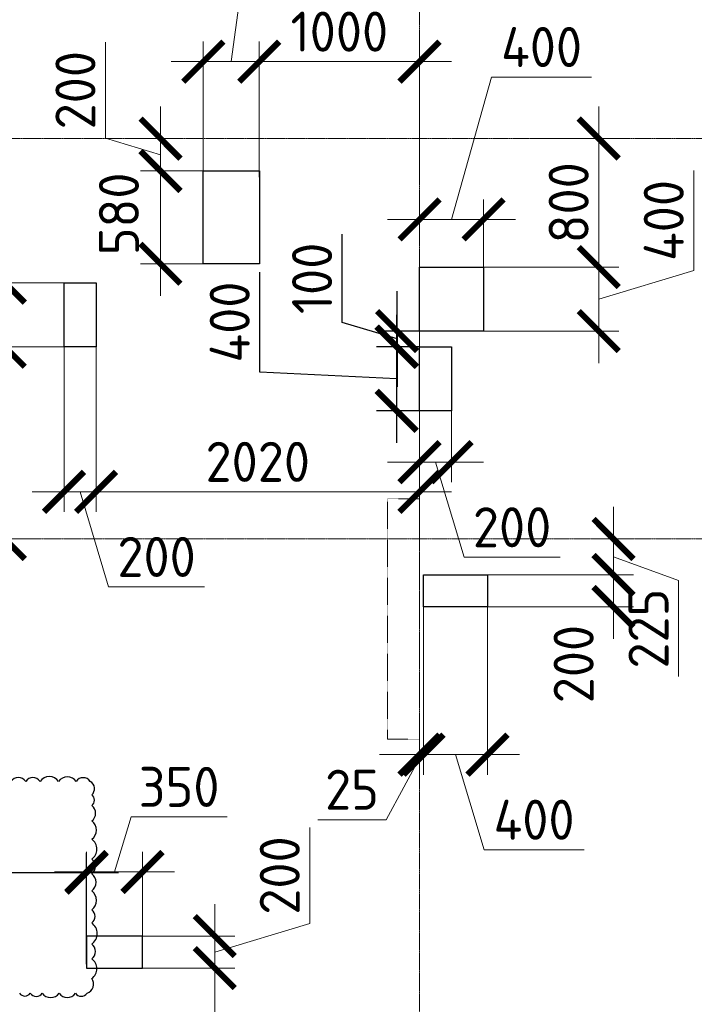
# Model space of a CAD drawing. Header units: millimetres. Extents: x -386473 to 311666, y -59273 to 291770.
# Tile 27 of 132: x -154860 to -150646, y 15548 to 21697. Entities that reach past the tile are written whole.
import ezdxf

# ---------------------------------------------------------------- set-up
doc = ezdxf.new("R2010")
doc.units = ezdxf.units.MM
for name, pattern in [('______5', [1100, 800, -100, 100, -100]), ('DASHED', [7, 5, -2, 0]), ('осевая', [50.8, 31.75, -6.35, 6.35, -6.35])]:
    doc.linetypes.add(name, pattern=pattern)
for name, color, linetype, lineweight in [('ВК_отверстия в полу размеры', 7, 'Continuous', 5), ('Оси', 40, '______5', 18), ('Перекрытие ж_бетон', 1, 'Continuous', 30), ('РАЗМЕРЫ', 1, 'Continuous', 9), ('Э_отверстия', 2, 'Continuous', 100)]:
    doc.layers.add(name, color=color, linetype=linetype, lineweight=lineweight)
doc.layers.add('Колонна_ бетон', color=7, linetype='Continuous', lineweight=50, true_color=0xb4b496)
doc.styles.add('GOST-2.304_Type-B', font='GOST_Common.ttf')
doc.dimstyles.new('СПДС', dxfattribs={"dimscale": 100, "dimtxt": 2.5, "dimasz": 2.5, "dimexe": 1.25, "dimexo": 0, "dimtad": 1, "dimdec": 0, "dimtxsty": 'GOST-2.304_Type-B', "dimblk": 'ARCHTICK', "dimcen": 2.5, "dimdle": 2, "dimadec": 0, "dimazin": 2, "dimtfac": 0.75, "dimtdec": 0, "dimtmove": 1, "dimatfit": 3, "dimfxl": 1, "dimtolj": 1, "dimarcsym": 1})

# ---------------------------------------------------------------- blocks, each defined once
blk = doc.blocks.new('оси2')
at = {"layer": 'Оси', "color": 16, "linetype": 'осевая', "lineweight": 0, "ltscale": 0.25, "transparency": 33554687}
for p, q in [((1024245.5, 5465.4), (1024245.5, -20739.3)), ((979200, -7292.9), (1032582.1, -7292.9)), ((979200, -9792.9), (1032582.1, -9792.9))]:
    blk.add_line(p, q, dxfattribs=at)
blk = doc.blocks.new('стены подвала')
at = {"layer": 'Колонна_ бетон', "color": 252, "linetype": 'DASHED', "lineweight": 0, "ltscale": 0.3, "true_color": 0x939598, "transparency": 33554687}
for p, q in [((-157297.4, -21525.4, 160), (-157497.4, -21525.4, 160)), ((-157497.4, -21525.4, 160), (-157497.4, -21525.4, 160)), ((-157497.4, -23025.4, 160), (-157497.4, -21525.4, 160)), ((-157297.4, -21525.4, 160), (-157297.4, -21525.4, 160)), ((-157297.4, -21525.4, 160), (-157297.4, -23025.4, 160)), ((-157497.4, -23025.4, 160), (-157297.4, -23025.4, 160)), ((-157497.4, -23025.4, 160), (-157497.4, -23025.4, 160)), ((-157297.4, -23025.4, 160), (-157297.4, -23025.4, 160))]:
    blk.add_line(p, q, dxfattribs=at)
blk = doc.blocks.new('_ArchTick')
at = {"color": 0, "linetype": 'ByBlock', "const_width": 0.15}
blk.add_lwpolyline([(-0.5, -0.5), (0.5, 0.5)], dxfattribs=at)
blk = doc.blocks.new('*D983')
at = {"layer": 'DEFPOINTS', "color": 0, "transparency": 16777216}
for p in [(-149946.1, 53492.6), (-150346.2, 53369.7), (-149946.1, 53078.9)]:
    blk.add_point(p, dxfattribs=at)
at = {"layer": 'РАЗМЕРЫ', "color": 0, "lineweight": -2, "transparency": 16777216}
for p, q in [((-150146.2, 53492.6), (-149896.3, 54382)), ((-149896.3, 54382), (-149271.3, 54382)), ((-150346.2, 53369.7), (-150346.2, 53617.6)), ((-149946.1, 53078.9), (-149946.1, 53617.6)), ((-150546.2, 53492.6), (-149746.1, 53492.6))]:
    blk.add_line(p, q, dxfattribs=at)
at = {"layer": 'РАЗМЕРЫ', "color": 0, "lineweight": -2, "transparency": 16777216, "xscale": 250, "yscale": 250, "zscale": 250, "rotation": 180}
blk.add_blockref('_ArchTick', (-150346.2, 53492.6), dxfattribs=at)
at = {"layer": 'РАЗМЕРЫ', "color": 0, "lineweight": -2, "transparency": 16777216, "xscale": 250, "yscale": 250, "zscale": 250}
blk.add_blockref('_ArchTick', (-149946.1, 53492.6), dxfattribs=at)
at = {"layer": 'РАЗМЕРЫ', "color": 0, "lineweight": 0, "transparency": 16777216, "insert": (-149583.8, 54569.5), "char_height": 250, "attachment_point": 5, "style": 'GOST-2.304_Type-B'}
blk.add_mtext('\\A1;400', dxfattribs=at)
blk = doc.blocks.new('*D1023')
at = {"layer": 'DEFPOINTS', "color": 0, "transparency": 16777216}
for p in [(-151696.6, 54478.1), (-151696.6, 53797.7), (-151347.1, 53757.5)]:
    blk.add_point(p, dxfattribs=at)
at = {"layer": 'РАЗМЕРЫ', "color": 0, "lineweight": -2, "transparency": 16777216}
for p, q in [((-151521.8, 54478.1), (-151408.1, 55315)), ((-151408.1, 55315), (-150808.1, 55315)), ((-151696.6, 53797.7), (-151696.6, 54603.1)), ((-151347.1, 53757.5), (-151347.1, 54603.1)), ((-151147.1, 54478.1), (-151896.6, 54478.1))]:
    blk.add_line(p, q, dxfattribs=at)
at = {"layer": 'РАЗМЕРЫ', "color": 0, "lineweight": -2, "transparency": 16777216, "xscale": 250, "yscale": 250, "zscale": 250, "rotation": 180}
blk.add_blockref('_ArchTick', (-151696.6, 54478.1), dxfattribs=at)
at = {"layer": 'РАЗМЕРЫ', "color": 0, "lineweight": -2, "transparency": 16777216, "xscale": 250, "yscale": 250, "zscale": 250}
blk.add_blockref('_ArchTick', (-151347.1, 54478.1), dxfattribs=at)
at = {"layer": 'РАЗМЕРЫ', "color": 0, "lineweight": 0, "transparency": 16777216, "insert": (-151108.1, 55502.5), "char_height": 250, "attachment_point": 5, "style": 'GOST-2.304_Type-B'}
blk.add_mtext('\\A1;350', dxfattribs=at)
blk = doc.blocks.new('*D1062')
at = {"layer": 'DEFPOINTS', "color": 0, "transparency": 16777216}
for p in [(-150346.4, 54478.1), (-151347.1, 53757.5), (-150346.4, 53797.5)]:
    blk.add_point(p, dxfattribs=at)
at = {"layer": 'РАЗМЕРЫ', "color": 0, "lineweight": -2, "transparency": 16777216}
for p, q in [((-151347.1, 53757.5), (-151347.1, 54603.1)), ((-150346.4, 53797.5), (-150346.4, 54603.1)), ((-151547.1, 54478.1), (-150146.4, 54478.1))]:
    blk.add_line(p, q, dxfattribs=at)
at = {"layer": 'РАЗМЕРЫ', "color": 0, "lineweight": -2, "transparency": 16777216, "xscale": 250, "yscale": 250, "zscale": 250, "rotation": 180}
blk.add_blockref('_ArchTick', (-151347.1, 54478.1), dxfattribs=at)
at = {"layer": 'РАЗМЕРЫ', "color": 0, "lineweight": -2, "transparency": 16777216, "xscale": 250, "yscale": 250, "zscale": 250}
blk.add_blockref('_ArchTick', (-150346.4, 54478.1), dxfattribs=at)
at = {"layer": 'РАЗМЕРЫ', "color": 0, "lineweight": 0, "transparency": 16777216, "insert": (-150846.7, 54665.6), "char_height": 250, "attachment_point": 5, "style": 'GOST-2.304_Type-B'}
blk.add_mtext('\\A1;1000', dxfattribs=at)
blk = doc.blocks.new('*D943')
at = {"layer": 'DEFPOINTS', "color": 0, "transparency": 16777216}
for p in [(-149658, 53997.7), (-149946.1, 53195.7), (-149227, 53195.7)]:
    blk.add_point(p, dxfattribs=at)
at = {"layer": 'РАЗМЕРЫ', "color": 0, "lineweight": -2, "transparency": 16777216}
for p, q in [((-149227, 54197.7), (-149227, 52995.7)), ((-149658, 53997.7), (-149102, 53997.7)), ((-149946.1, 53195.7), (-149102, 53195.7))]:
    blk.add_line(p, q, dxfattribs=at)
at = {"layer": 'РАЗМЕРЫ', "color": 0, "lineweight": -2, "transparency": 16777216, "xscale": 250, "yscale": 250, "zscale": 250}
for p, rotation in [((-149227, 53997.7), 90), ((-149227, 53195.7), 270)]:
    blk.add_blockref('_ArchTick', p, dxfattribs=dict(at, rotation=rotation))
at = {"layer": 'РАЗМЕРЫ', "color": 0, "lineweight": 0, "transparency": 16777216, "insert": (-149414.5, 53596.7), "char_height": 250, "attachment_point": 5, "rotation": 90, "style": 'GOST-2.304_Type-B'}
blk.add_mtext('\\A1;800', dxfattribs=at)
blk = doc.blocks.new('*D944')
at = {"layer": 'DEFPOINTS', "color": 0, "transparency": 16777216}
for p in [(-149946.1, 53195.7), (-149946.1, 52795.7), (-149227, 52795.7)]:
    blk.add_point(p, dxfattribs=at)
at = {"layer": 'РАЗМЕРЫ', "color": 0, "lineweight": -2, "transparency": 16777216}
for p, q in [((-148633.3, 53173.8), (-148633.3, 53798.8)), ((-149227, 53395.7), (-149227, 52595.7)), ((-149946.1, 53195.7), (-149102, 53195.7)), ((-149227, 52995.7), (-148633.3, 53173.8)), ((-149946.1, 52795.7), (-149102, 52795.7))]:
    blk.add_line(p, q, dxfattribs=at)
at = {"layer": 'РАЗМЕРЫ', "color": 0, "lineweight": -2, "transparency": 16777216, "xscale": 250, "yscale": 250, "zscale": 250}
for p, rotation in [((-149227, 53195.7), 90), ((-149227, 52795.7), 270)]:
    blk.add_blockref('_ArchTick', p, dxfattribs=dict(at, rotation=rotation))
at = {"layer": 'РАЗМЕРЫ', "color": 0, "lineweight": 0, "transparency": 16777216, "insert": (-148820.8, 53486.3), "char_height": 250, "attachment_point": 5, "rotation": 90, "style": 'GOST-2.304_Type-B'}
blk.add_mtext('\\A1;400', dxfattribs=at)
blk = doc.blocks.new('*D945')
at = {"layer": 'DEFPOINTS', "color": 0, "transparency": 16777216}
for p in [(-150146.1, 52316.8), (-150346.2, 52116.7), (-150146.1, 51976.8)]:
    blk.add_point(p, dxfattribs=at)
at = {"layer": 'РАЗМЕРЫ', "color": 0, "lineweight": -2, "transparency": 16777216}
for p, q in [((-150146.1, 52316.8), (-150146.1, 51851.8)), ((-150346.2, 52116.7), (-150346.2, 51851.8)), ((-150546.2, 51976.8), (-149946.1, 51976.8)), ((-150246.2, 51976.8), (-150068, 51383)), ((-150068, 51383), (-149468, 51383))]:
    blk.add_line(p, q, dxfattribs=at)
at = {"layer": 'РАЗМЕРЫ', "color": 0, "lineweight": -2, "transparency": 16777216, "xscale": 250, "yscale": 250, "zscale": 250, "rotation": 180}
blk.add_blockref('_ArchTick', (-150346.2, 51976.8), dxfattribs=at)
at = {"layer": 'РАЗМЕРЫ', "color": 0, "lineweight": -2, "transparency": 16777216, "xscale": 250, "yscale": 250, "zscale": 250}
blk.add_blockref('_ArchTick', (-150146.1, 51976.8), dxfattribs=at)
at = {"layer": 'РАЗМЕРЫ', "color": 0, "lineweight": 0, "transparency": 16777216, "insert": (-149768, 51570.5), "char_height": 250, "attachment_point": 5, "style": 'GOST-2.304_Type-B'}
blk.add_mtext('\\A1;200', dxfattribs=at)
blk = doc.blocks.new('*D863')
at = {"layer": 'DEFPOINTS', "color": 0, "transparency": 16777216}
for p in [(-152566.6, 52897.7), (-152366.6, 52835.6), (-152566.6, 51791.5)]:
    blk.add_point(p, dxfattribs=at)
at = {"layer": 'РАЗМЕРЫ', "color": 0, "lineweight": -2, "transparency": 16777216}
for p, q in [((-152566.6, 52897.7), (-152566.6, 51666.5)), ((-152366.6, 52835.6), (-152366.6, 51666.5)), ((-152166.6, 51791.5), (-152766.6, 51791.5)), ((-152466.6, 51791.5), (-152288.5, 51197.7)), ((-152288.5, 51197.7), (-151688.5, 51197.7))]:
    blk.add_line(p, q, dxfattribs=at)
at = {"layer": 'РАЗМЕРЫ', "color": 0, "lineweight": -2, "transparency": 16777216, "xscale": 250, "yscale": 250, "zscale": 250, "rotation": 180}
blk.add_blockref('_ArchTick', (-152566.6, 51791.5), dxfattribs=at)
at = {"layer": 'РАЗМЕРЫ', "color": 0, "lineweight": -2, "transparency": 16777216, "xscale": 250, "yscale": 250, "zscale": 250}
blk.add_blockref('_ArchTick', (-152366.6, 51791.5), dxfattribs=at)
at = {"layer": 'РАЗМЕРЫ', "color": 0, "lineweight": 0, "transparency": 16777216, "insert": (-151988.5, 51385.2), "char_height": 250, "attachment_point": 5, "style": 'GOST-2.304_Type-B'}
blk.add_mtext('\\A1;200', dxfattribs=at)
blk = doc.blocks.new('*D946')
at = {"layer": 'DEFPOINTS', "color": 0, "transparency": 16777216}
for p in [(-152366.6, 52336.2), (-150346.4, 52336.2), (-150346.4, 51791.5)]:
    blk.add_point(p, dxfattribs=at)
at = {"layer": 'РАЗМЕРЫ', "color": 0, "lineweight": -2, "transparency": 16777216}
for p, q in [((-152366.6, 52336.2), (-152366.6, 51666.5)), ((-150346.4, 52336.2), (-150346.4, 51666.5)), ((-152566.6, 51791.5), (-150146.4, 51791.5))]:
    blk.add_line(p, q, dxfattribs=at)
at = {"layer": 'РАЗМЕРЫ', "color": 0, "lineweight": -2, "transparency": 16777216, "xscale": 250, "yscale": 250, "zscale": 250, "rotation": 180}
blk.add_blockref('_ArchTick', (-152366.6, 51791.5), dxfattribs=at)
at = {"layer": 'РАЗМЕРЫ', "color": 0, "lineweight": -2, "transparency": 16777216, "xscale": 250, "yscale": 250, "zscale": 250}
blk.add_blockref('_ArchTick', (-150346.4, 51791.5), dxfattribs=at)
at = {"layer": 'РАЗМЕРЫ', "color": 0, "lineweight": 0, "transparency": 16777216, "insert": (-151356.5, 51979), "char_height": 250, "attachment_point": 5, "style": 'GOST-2.304_Type-B'}
blk.add_mtext('\\A1;2020', dxfattribs=at)
blk = doc.blocks.new('*D903')
at = {"layer": 'DEFPOINTS', "color": 0, "transparency": 16777216}
for p in [(-152426, 49417.7), (-152076, 49017.7), (-152426, 48917.7)]:
    blk.add_point(p, dxfattribs=at)
at = {"layer": 'РАЗМЕРЫ', "color": 0, "lineweight": -2, "transparency": 16777216}
for p, q in [((-152251, 49417.7), (-152147.9, 49761.5)), ((-152147.9, 49761.5), (-151547.9, 49761.5)), ((-152426, 48917.7), (-152426, 49542.7)), ((-152076, 49017.7), (-152076, 49542.7)), ((-151876, 49417.7), (-152626, 49417.7))]:
    blk.add_line(p, q, dxfattribs=at)
at = {"layer": 'РАЗМЕРЫ', "color": 0, "lineweight": -2, "transparency": 16777216, "xscale": 250, "yscale": 250, "zscale": 250, "rotation": 180}
blk.add_blockref('_ArchTick', (-152426, 49417.7), dxfattribs=at)
at = {"layer": 'РАЗМЕРЫ', "color": 0, "lineweight": -2, "transparency": 16777216, "xscale": 250, "yscale": 250, "zscale": 250}
blk.add_blockref('_ArchTick', (-152076, 49417.7), dxfattribs=at)
at = {"layer": 'РАЗМЕРЫ', "color": 0, "lineweight": 0, "transparency": 16777216, "insert": (-151847.9, 49949), "char_height": 250, "attachment_point": 5, "style": 'GOST-2.304_Type-B'}
blk.add_mtext('\\A1;350', dxfattribs=at)
blk = doc.blocks.new('*D904')
at = {"layer": 'DEFPOINTS', "color": 0, "transparency": 16777216}
for p in [(-152149.9, 49017.7), (-152149.9, 48817.7), (-151625.5, 48817.7)]:
    blk.add_point(p, dxfattribs=at)
at = {"layer": 'РАЗМЕРЫ', "color": 0, "lineweight": -2, "transparency": 16777216}
for p, q in [((-151031.8, 49095.8), (-151031.8, 49695.8)), ((-151625.5, 49217.7), (-151625.5, 48617.7)), ((-151625.5, 48917.7), (-151031.8, 49095.8)), ((-152149.9, 49017.7), (-151500.5, 49017.7)), ((-152149.9, 48817.7), (-151500.5, 48817.7))]:
    blk.add_line(p, q, dxfattribs=at)
at = {"layer": 'РАЗМЕРЫ', "color": 0, "lineweight": -2, "transparency": 16777216, "xscale": 250, "yscale": 250, "zscale": 250}
for p, rotation in [((-151625.5, 49017.7), 90), ((-151625.5, 48817.7), 270)]:
    blk.add_blockref('_ArchTick', p, dxfattribs=dict(at, rotation=rotation))
at = {"layer": 'РАЗМЕРЫ', "color": 0, "lineweight": 0, "transparency": 16777216, "insert": (-151219.3, 49395.8), "char_height": 250, "attachment_point": 5, "rotation": 90, "style": 'GOST-2.304_Type-B'}
blk.add_mtext('\\A1;200', dxfattribs=at)
blk = doc.blocks.new('*D932')
at = {"layer": 'DEFPOINTS', "color": 0, "transparency": 16777216}
for p in [(-151916.9, 48817.7), (-151916.9, 46597.7), (-151625.5, 46597.7)]:
    blk.add_point(p, dxfattribs=at)
at = {"layer": 'РАЗМЕРЫ', "color": 0, "lineweight": -2, "transparency": 16777216}
for p, q in [((-151625.5, 49017.7), (-151625.5, 46397.7)), ((-151916.9, 48817.7), (-151500.5, 48817.7)), ((-151916.9, 46597.7), (-151500.5, 46597.7))]:
    blk.add_line(p, q, dxfattribs=at)
at = {"layer": 'РАЗМЕРЫ', "color": 0, "lineweight": -2, "transparency": 16777216, "xscale": 250, "yscale": 250, "zscale": 250}
for p, rotation in [((-151625.5, 48817.7), 90), ((-151625.5, 46597.7), 270)]:
    blk.add_blockref('_ArchTick', p, dxfattribs=dict(at, rotation=rotation))
at = {"layer": 'РАЗМЕРЫ', "color": 0, "lineweight": 0, "transparency": 16777216, "insert": (-151813, 47707.7), "char_height": 250, "attachment_point": 5, "rotation": 90, "style": 'GOST-2.304_Type-B'}
blk.add_mtext('\\A1;2220', dxfattribs=at)
blk = doc.blocks.new('*D913')
at = {"layer": 'DEFPOINTS', "color": 0, "transparency": 16777216}
for p in [(-152936.6, 52697.7), (-152466.6, 52697.7), (-152730.9, 51497.7)]:
    blk.add_point(p, dxfattribs=at)
at = {"layer": 'РАЗМЕРЫ', "color": 0, "lineweight": -2, "transparency": 16777216}
for p, q in [((-152936.6, 51297.7), (-152936.6, 52897.7)), ((-152466.6, 52697.7), (-153061.6, 52697.7)), ((-152730.9, 51497.7), (-153061.6, 51497.7))]:
    blk.add_line(p, q, dxfattribs=at)
at = {"layer": 'РАЗМЕРЫ', "color": 0, "lineweight": -2, "transparency": 16777216, "xscale": 250, "yscale": 250, "zscale": 250}
for p, rotation in [((-152936.6, 52697.7), 90), ((-152936.6, 51497.7), 270)]:
    blk.add_blockref('_ArchTick', p, dxfattribs=dict(at, rotation=rotation))
at = {"layer": 'РАЗМЕРЫ', "color": 0, "lineweight": 0, "transparency": 16777216, "insert": (-153124.1, 52097.7), "char_height": 250, "attachment_point": 5, "rotation": 90, "style": 'GOST-2.304_Type-B'}
blk.add_mtext('\\A1;1200', dxfattribs=at)
blk = doc.blocks.new('*D914')
at = {"layer": 'DEFPOINTS', "color": 0, "transparency": 16777216}
for p in [(-152936.6, 53097.7), (-152466.6, 53097.7), (-152466.6, 52697.7)]:
    blk.add_point(p, dxfattribs=at)
at = {"layer": 'РАЗМЕРЫ', "color": 0, "lineweight": -2, "transparency": 16777216}
for p, q in [((-152936.6, 52497.7), (-152936.6, 53297.7)), ((-152466.6, 53097.7), (-153061.6, 53097.7)), ((-152466.6, 52697.7), (-153061.6, 52697.7))]:
    blk.add_line(p, q, dxfattribs=at)
at = {"layer": 'РАЗМЕРЫ', "color": 0, "lineweight": -2, "transparency": 16777216, "xscale": 250, "yscale": 250, "zscale": 250}
for p, rotation in [((-152936.6, 53097.7), 90), ((-152936.6, 52697.7), 270)]:
    blk.add_blockref('_ArchTick', p, dxfattribs=dict(at, rotation=rotation))
at = {"layer": 'РАЗМЕРЫ', "color": 0, "lineweight": 0, "transparency": 16777216, "insert": (-153241.3, 52932.9), "char_height": 250, "attachment_point": 5, "rotation": 90, "style": 'GOST-2.304_Type-B'}
blk.add_mtext('\\A1;400', dxfattribs=at)
blk = doc.blocks.new('*D934')
at = {"layer": 'DEFPOINTS', "color": 0, "transparency": 16777216}
for p in [(-151885.3, 53997.7), (-151964.1, 53795.7), (-151630.8, 53795.7)]:
    blk.add_point(p, dxfattribs=at)
at = {"layer": 'РАЗМЕРЫ', "color": 0, "lineweight": -2, "transparency": 16777216}
for p, q in [((-152307.9, 53999.8), (-152307.9, 54599.8)), ((-151964.1, 54197.7), (-151964.1, 53595.7)), ((-151964.1, 53896.7), (-152307.9, 53999.8)), ((-151885.3, 53997.7), (-152089.1, 53997.7)), ((-151630.8, 53795.7), (-152089.1, 53795.7))]:
    blk.add_line(p, q, dxfattribs=at)
at = {"layer": 'РАЗМЕРЫ', "color": 0, "lineweight": -2, "transparency": 16777216, "xscale": 250, "yscale": 250, "zscale": 250}
for p, rotation in [((-151964.1, 53997.7), 90), ((-151964.1, 53795.7), 270)]:
    blk.add_blockref('_ArchTick', p, dxfattribs=dict(at, rotation=rotation))
at = {"layer": 'РАЗМЕРЫ', "color": 0, "lineweight": 0, "transparency": 16777216, "insert": (-152495.4, 54299.8), "char_height": 250, "attachment_point": 5, "rotation": 90, "style": 'GOST-2.304_Type-B'}
blk.add_mtext('\\A1;200', dxfattribs=at)
blk = doc.blocks.new('*D935')
at = {"layer": 'DEFPOINTS', "color": 0, "transparency": 16777216}
for p in [(-151696.6, 53795.7), (-151964.1, 53215.7), (-151696.6, 53215.7)]:
    blk.add_point(p, dxfattribs=at)
at = {"layer": 'РАЗМЕРЫ', "color": 0, "lineweight": -2, "transparency": 16777216}
for p, q in [((-151964.1, 53995.7), (-151964.1, 53015.7)), ((-151696.6, 53795.7), (-152089.1, 53795.7)), ((-151696.6, 53215.7), (-152089.1, 53215.7))]:
    blk.add_line(p, q, dxfattribs=at)
at = {"layer": 'РАЗМЕРЫ', "color": 0, "lineweight": -2, "transparency": 16777216, "xscale": 250, "yscale": 250, "zscale": 250}
for p, rotation in [((-151964.1, 53795.7), 90), ((-151964.1, 53215.7), 270)]:
    blk.add_blockref('_ArchTick', p, dxfattribs=dict(at, rotation=rotation))
at = {"layer": 'РАЗМЕРЫ', "color": 0, "lineweight": 0, "transparency": 16777216, "insert": (-152223.5, 53527.3), "char_height": 250, "attachment_point": 5, "rotation": 90, "style": 'GOST-2.304_Type-B'}
blk.add_mtext('\\A1;580', dxfattribs=at)
blk = doc.blocks.new('*D917')
at = {"layer": 'DEFPOINTS', "color": 0, "transparency": 16777216}
for p in [(-149267.3, 51497.7), (-149921.4, 51272.7), (-149134.6, 51272.7)]:
    blk.add_point(p, dxfattribs=at)
at = {"layer": 'РАЗМЕРЫ', "color": 0, "lineweight": -2, "transparency": 16777216}
for p, q in [((-149134.6, 51697.7), (-149134.6, 51072.7)), ((-149267.3, 51497.7), (-149009.6, 51497.7)), ((-149134.6, 51385.2), (-148728.4, 51237.6)), ((-149921.4, 51272.7), (-149009.6, 51272.7)), ((-148728.4, 51237.6), (-148728.4, 50637.6))]:
    blk.add_line(p, q, dxfattribs=at)
at = {"layer": 'РАЗМЕРЫ', "color": 0, "lineweight": -2, "transparency": 16777216, "xscale": 250, "yscale": 250, "zscale": 250}
for p, rotation in [((-149134.6, 51497.7), 90), ((-149134.6, 51272.7), 270)]:
    blk.add_blockref('_ArchTick', p, dxfattribs=dict(at, rotation=rotation))
at = {"layer": 'РАЗМЕРЫ', "color": 0, "lineweight": 0, "transparency": 16777216, "insert": (-148915.9, 50937.6), "char_height": 250, "attachment_point": 5, "rotation": 90, "style": 'GOST-2.304_Type-B'}
blk.add_mtext('\\A1;225', dxfattribs=at)
blk = doc.blocks.new('*D918')
at = {"layer": 'DEFPOINTS', "color": 0, "transparency": 16777216}
for p in [(-149921.4, 51272.7), (-149921.4, 51072.7), (-149134.6, 51072.7)]:
    blk.add_point(p, dxfattribs=at)
at = {"layer": 'РАЗМЕРЫ', "color": 0, "lineweight": -2, "transparency": 16777216}
for p, q in [((-149134.6, 51472.7), (-149134.6, 50872.7)), ((-149921.4, 51272.7), (-149009.6, 51272.7)), ((-149921.4, 51072.7), (-149009.6, 51072.7))]:
    blk.add_line(p, q, dxfattribs=at)
at = {"layer": 'РАЗМЕРЫ', "color": 0, "lineweight": -2, "transparency": 16777216, "xscale": 250, "yscale": 250, "zscale": 250}
for p, rotation in [((-149134.6, 51272.7), 90), ((-149134.6, 51072.7), 270)]:
    blk.add_blockref('_ArchTick', p, dxfattribs=dict(at, rotation=rotation))
at = {"layer": 'РАЗМЕРЫ', "color": 0, "lineweight": 0, "transparency": 16777216, "insert": (-149383.4, 50716), "char_height": 250, "attachment_point": 5, "rotation": 90, "style": 'GOST-2.304_Type-B'}
blk.add_mtext('\\A1;200', dxfattribs=at)
blk = doc.blocks.new('*D919')
at = {"layer": 'DEFPOINTS', "color": 0, "transparency": 16777216}
for p in [(-150321.4, 51172.7), (-149921.4, 51123.1), (-150321.4, 50150.4)]:
    blk.add_point(p, dxfattribs=at)
at = {"layer": 'РАЗМЕРЫ', "color": 0, "lineweight": -2, "transparency": 16777216}
for p, q in [((-150321.4, 51172.7), (-150321.4, 50025.4)), ((-149921.4, 51123.1), (-149921.4, 50025.4)), ((-149721.4, 50150.4), (-150521.4, 50150.4)), ((-150121.4, 50150.4), (-149943.2, 49556.7)), ((-149943.2, 49556.7), (-149318.2, 49556.7))]:
    blk.add_line(p, q, dxfattribs=at)
at = {"layer": 'РАЗМЕРЫ', "color": 0, "lineweight": -2, "transparency": 16777216, "xscale": 250, "yscale": 250, "zscale": 250, "rotation": 180}
blk.add_blockref('_ArchTick', (-150321.4, 50150.4), dxfattribs=at)
at = {"layer": 'РАЗМЕРЫ', "color": 0, "lineweight": -2, "transparency": 16777216, "xscale": 250, "yscale": 250, "zscale": 250}
blk.add_blockref('_ArchTick', (-149921.4, 50150.4), dxfattribs=at)
at = {"layer": 'РАЗМЕРЫ', "color": 0, "lineweight": 0, "transparency": 16777216, "insert": (-149630.7, 49744.2), "char_height": 250, "attachment_point": 5, "style": 'GOST-2.304_Type-B'}
blk.add_mtext('\\A1;400', dxfattribs=at)
blk = doc.blocks.new('*D942')
at = {"layer": 'DEFPOINTS', "color": 0, "transparency": 16777216}
for p in [(-150346.2, 50381.7), (-150321.4, 50381.7), (-150346.2, 50150.4)]:
    blk.add_point(p, dxfattribs=at)
at = {"layer": 'РАЗМЕРЫ', "color": 0, "lineweight": -2, "transparency": 16777216}
for p, q in [((-150346.2, 50381.7), (-150346.2, 50025.4)), ((-150321.4, 50381.7), (-150321.4, 50025.4)), ((-150346.2, 50150.4), (-150596.2, 50150.4)), ((-150333.8, 50150.4), (-150555.5, 49744.2)), ((-150321.4, 50150.4), (-150346.2, 50150.4)), ((-150321.4, 50150.4), (-150346.2, 50150.4)), ((-150321.4, 50150.4), (-150071.4, 50150.4)), ((-150555.5, 49744.2), (-150980.5, 49744.2))]:
    blk.add_line(p, q, dxfattribs=at)
at = {"layer": 'РАЗМЕРЫ', "color": 0, "lineweight": -2, "transparency": 16777216, "xscale": 250, "yscale": 250, "zscale": 250}
blk.add_blockref('_ArchTick', (-150346.2, 50150.4), dxfattribs=at)
at = {"layer": 'РАЗМЕРЫ', "color": 0, "lineweight": -2, "transparency": 16777216, "xscale": 250, "yscale": 250, "zscale": 250, "rotation": 180}
blk.add_blockref('_ArchTick', (-150321.4, 50150.4), dxfattribs=at)
at = {"layer": 'РАЗМЕРЫ', "color": 0, "lineweight": 0, "transparency": 16777216, "insert": (-150768, 49931.7), "char_height": 250, "attachment_point": 5, "style": 'GOST-2.304_Type-B'}
blk.add_mtext('\\A1;25', dxfattribs=at)
blk = doc.blocks.new('*D653')
at = {"color": 0, "lineweight": -2, "transparency": 16777216}
for p, q in [((-152846.4, 19806.5), (-152846.4, 20356.5)), ((-152502.6, 19752.4), (-152502.6, 20002.4)), ((-152502.6, 19703.4), (-152846.4, 19806.5)), ((-152362.6, 19752.4), (-152627.6, 19752.4)), ((-152502.6, 19752.4), (-152502.6, 19654.4)), ((-152502.6, 19752.4), (-152502.6, 19654.4)), ((-152362.6, 19654.4), (-152627.6, 19654.4)), ((-152502.6, 19654.4), (-152502.6, 19404.4))]:
    blk.add_line(p, q, dxfattribs=at)
at = {"layer": 'DEFPOINTS', "color": 0, "transparency": 16777216}
for p in [(-152362.6, 19752.4, 160), (-152502.6, 19654.4), (-152362.6, 19654.4, 160)]:
    blk.add_point(p, dxfattribs=at)
at = {"color": 0, "lineweight": -2, "transparency": 16777216, "xscale": 250, "yscale": 250, "zscale": 250}
for p, rotation in [((-152502.6, 19752.4), 270), ((-152502.6, 19654.4), 90)]:
    blk.add_blockref('_ArchTick', p, dxfattribs=dict(at, rotation=rotation))
at = {"color": 0, "lineweight": 0, "transparency": 16777216, "insert": (-153033.9, 20081.5), "char_height": 250, "attachment_point": 5, "rotation": 90, "style": 'GOST-2.304_Type-B'}
blk.add_mtext('\\A1;100', dxfattribs=at)
blk = doc.blocks.new('*D654')
at = {"color": 0, "lineweight": -2, "transparency": 16777216}
for p, q in [((-153360.8, 19496), (-153360.8, 20121)), ((-152506, 19854.4), (-152506, 19054.4)), ((-152362.6, 19654.4), (-152631, 19654.4)), ((-152506, 19454.4), (-153360.8, 19496)), ((-152362.6, 19254.4), (-152631, 19254.4))]:
    blk.add_line(p, q, dxfattribs=at)
at = {"layer": 'DEFPOINTS', "color": 0, "transparency": 16777216}
for p in [(-152362.6, 19654.4), (-152506, 19254.4), (-152362.6, 19254.4, 160)]:
    blk.add_point(p, dxfattribs=at)
at = {"color": 0, "lineweight": -2, "transparency": 16777216, "xscale": 250, "yscale": 250, "zscale": 250}
for p, rotation in [((-152506, 19654.4), 90), ((-152506, 19254.4), 270)]:
    blk.add_blockref('_ArchTick', p, dxfattribs=dict(at, rotation=rotation))
at = {"color": 0, "lineweight": 0, "transparency": 16777216, "insert": (-153548.3, 19808.5), "char_height": 250, "attachment_point": 5, "rotation": 90, "style": 'GOST-2.304_Type-B'}
blk.add_mtext('\\A1;400', dxfattribs=at)
blk = doc.blocks.new('*D1090')
at = {"color": 0, "lineweight": -2, "transparency": 16777216}
for p, q in [((-156162.8, 15797.9), (-156162.8, 16494.8)), ((-154442.6, 15797.9), (-154442.6, 16494.8)), ((-154242.6, 16369.8), (-156362.8, 16369.8))]:
    blk.add_line(p, q, dxfattribs=at)
at = {"layer": 'DEFPOINTS', "color": 0, "transparency": 16777216}
for p in [(-156162.8, 16369.8), (-156162.8, 15797.9), (-154442.6, 15797.9, 160)]:
    blk.add_point(p, dxfattribs=at)
at = {"color": 0, "lineweight": -2, "transparency": 16777216, "xscale": 250, "yscale": 250, "zscale": 250, "rotation": 180}
blk.add_blockref('_ArchTick', (-156162.8, 16369.8), dxfattribs=at)
at = {"color": 0, "lineweight": -2, "transparency": 16777216, "xscale": 250, "yscale": 250, "zscale": 250}
blk.add_blockref('_ArchTick', (-154442.6, 16369.8), dxfattribs=at)
at = {"color": 0, "transparency": 16777216, "insert": (-155302.7, 16557.3), "char_height": 250, "attachment_point": 5, "style": 'GOST-2.304_Type-B'}
blk.add_mtext('\\A1;1720', dxfattribs=at)
blk = doc.blocks.new('отверстия с размерами')
at = {"layer": 'ВК_отверстия в полу размеры', "color": 1, "lineweight": 30, "ltscale": 100, "elevation": 160}
blk.add_lwpolyline([(-152076, 49017.7), (-152426, 49017.7), (-152426, 48817.7), (-152076, 48817.7)], close=True, dxfattribs=at)
blk.add_lwpolyline([(-152076, 49017.7), (-152426, 49017.7), (-152426, 48817.7), (-152076, 48817.7)], close=True, dxfattribs=at)
at = {"layer": 'Перекрытие ж_бетон', "color": 1, "lineweight": 30, "elevation": 160}
for points in [[(-151346.1, 53795.7), (-151346.1, 53215.7), (-151696.6, 53215.7), (-151696.6, 53795.7)], [(-149946.1, 53195.7), (-149946.1, 52795.7), (-150346.1, 52795.7), (-150346.1, 53195.7)], [(-152566.6, 53097.7), (-152366.6, 53097.7), (-152366.6, 52697.7), (-152566.6, 52697.7)], [(-150346.1, 52697.7), (-150146.1, 52697.7), (-150146.1, 52297.7), (-150346.1, 52297.7)]]:
    blk.add_lwpolyline(points, close=True, dxfattribs=at)
at = {"layer": 'Э_отверстия', "color": 1, "lineweight": 30, "elevation": 160}
blk.add_lwpolyline([(-150321.4, 51272.7), (-149921.4, 51272.7), (-149921.4, 51072.7), (-150321.4, 51072.7), (-150321.4, 51272.7)], dxfattribs=at)
at = {"layer": 'РАЗМЕРЫ', "lineweight": 0}
for base, p1, p2, picture, middle in [((-151696.5994, 54478.1255, 160), (-151347.098, 53757.4901, 160), (-151696.5994, 53797.698, 160), '*D1023', (-151345.6182, 55315.0051, 160)), ((-149946.1, 53492.6, 160), (-150346.2, 53369.7, 160), (-149946.1, 53078.9, 160), '*D983', (-149833.8, 54382, 160))]:
    dim = blk.add_linear_dim(base=base, p1=p1, p2=p2, dimstyle='СПДС', override={"dimrnd": 5}, dxfattribs=at)
    dim.commit()
    dim.dimension.update_dxf_attribs({"geometry": picture, "text_midpoint": middle, "dimtype": 160})
for base, p1, p2, picture, middle in [((-150346.4, 54478.1, 160), (-151347.1, 53757.5, 160), (-150346.4, 53797.5, 160), '*D1062', (-150846.7, 54665.6, 160)), ((-152566.6, 51791.5, 160), (-152366.6, 52835.6, 160), (-152566.6, 52897.7, 160), '*D863', (-152226, 51385.2, 160)), ((-150346.4, 51791.5, 160), (-152366.6, 52336.2, 160), (-150346.4, 52336.2, 160), '*D946', (-151356.5, 51979, 160)), ((-150146.1, 51976.8, 160), (-150346.2, 52116.7, 160), (-150146.1, 52316.8, 160), '*D945', (-150005.5, 51570.5, 160)), ((-152426, 49417.7, 160), (-152076, 49017.7, 160), (-152426, 48917.7, 160), '*D903', (-152085.4, 49949, 160))]:
    dim = blk.add_linear_dim(base=base, p1=p1, p2=p2, dimstyle='СПДС', override={"dimrnd": 5}, dxfattribs=at)
    dim.commit()
    dim.dimension.update_dxf_attribs({"geometry": picture, "text_midpoint": middle})
for base, p1, p2, picture, middle in [((-151964.1, 53795.7, 160), (-151885.3, 53997.7, 160), (-151630.8, 53795.7, 160), '*D934', (-152495.4, 54062.3, 160)), ((-149227, 53195.7, 160), (-149658, 53997.7, 160), (-149946.1, 53195.7, 160), '*D943', (-149414.5, 53596.7, 160)), ((-149227, 52795.7, 160), (-149946.1, 53195.7, 160), (-149946.1, 52795.7, 160), '*D944', (-148820.8, 53236.3, 160)), ((-152936.6, 52697.7, 160), (-152730.9, 51497.7, 160), (-152466.6, 52697.7, 160), '*D913', (-153124.1, 52097.7, 160)), ((-151625.5, 48817.7, 160), (-152149.9, 49017.7, 160), (-152149.9, 48817.7, 160), '*D904', (-151219.3, 49158.3, 160)), ((-151625.5, 46597.7, 160), (-151916.9, 48817.7, 160), (-151916.9, 46597.7, 160), '*D932', (-151813, 47707.7, 160))]:
    dim = blk.add_linear_dim(base=base, p1=p1, p2=p2, angle=90, dimstyle='СПДС', override={"dimrnd": 5}, dxfattribs=at)
    dim.commit()
    dim.dimension.update_dxf_attribs({"geometry": picture, "text_midpoint": middle})
for base, p1, p2, picture, middle, dimtype in [((-151964.1, 53215.7, 160), (-151696.6, 53795.7, 160), (-151696.6, 53215.7, 160), '*D935', (-152036, 53527.3, 160), 160), ((-152936.6, 53097.7, 160), (-152466.6, 52697.7, 160), (-152466.6, 53097.7, 160), '*D914', (-153053.8, 52932.9, 160), 128)]:
    dim = blk.add_linear_dim(base=base, p1=p1, p2=p2, angle=90, dimstyle='СПДС', override={"dimrnd": 5}, dxfattribs=at)
    dim.commit()
    dim.dimension.update_dxf_attribs({"geometry": picture, "text_midpoint": middle, "dimtype": dimtype})
at = {"layer": 'РАЗМЕРЫ', "color": 1, "lineweight": 0}
for base, p1, p2, picture, middle in [((-149134.6, 51272.7, 160), (-149267.3, 51497.7, 160), (-149921.4, 51272.7, 160), '*D917', (-148728.4, 51175.1, 160)), ((-149134.6, 51072.7, 160), (-149921.4, 51272.7, 160), (-149921.4, 51072.7, 160), '*D918', (-149195.9, 50716, 160))]:
    dim = blk.add_linear_dim(base=base, p1=p1, p2=p2, angle=90, dimstyle='СПДС', override={"dimrnd": 5}, dxfattribs=at)
    dim.commit()
    dim.dimension.update_dxf_attribs({"geometry": picture, "text_midpoint": middle, "dimtype": 128})
dim = blk.add_linear_dim(base=(-150321.4, 50150.4, 160), p1=(-149921.4, 51123.1, 160), p2=(-150321.4, 51172.7, 160), dimstyle='СПДС', override={"dimrnd": 5}, dxfattribs=at)
dim.commit()
dim.dimension.update_dxf_attribs({"geometry": '*D919', "text_midpoint": (-149880.7, 49744.2, 160)})
dim = blk.add_linear_dim(base=(-150346.2, 50150.4, 160), p1=(-150321.4, 50381.7, 160), p2=(-150346.2, 50381.7, 160), dimstyle='СПДС', override={"dimrnd": 5}, dxfattribs=at)
dim.commit()
dim.dimension.update_dxf_attribs({"geometry": '*D942', "text_midpoint": (-150618, 49744.2, 160), "dimtype": 160})

msp = doc.modelspace()

# ---------------------------------------------------------------- linework, layer by layer
at = {"color": 240, "true_color": 0xed1f24}
msp.add_lwpolyline([(-154860.9, 15617.3, 0.520567), (-154793.9, 15617.3, 0.520567), (-154718.7, 15617.3, 0.520567), (-154613.6, 15617.3, 0.520567), (-154512.4, 15617.3, 0.520567), (-154438.8, 15617.3, 0.520567), (-154410.4, 15708.7, 0.520567), (-154410.4, 15831.7, 0.520567), (-154410.4, 15924.1, 0.520567), (-154410.4, 16056.3, 0.520567), (-154410.4, 16138.3, 0.520567), (-154410.4, 16256.2, 0.520567), (-154410.4, 16363.5, 0.520567), (-154410.4, 16454.1, 0.520567), (-154410.4, 16579.5, 0.520567), (-154410.4, 16693.4, 0.520567), (-154410.4, 16788.9, 0.520567), (-154410.4, 16856.3, 0.520567), (-154418.8, 16940.3, 0.520567), (-154507.2, 16940.3, 0.520567), (-154617.2, 16940.3, 0.520567), (-154732.8, 16940.3, 0.520567), (-154822.3, 16940.3, 0.520567), (-154914.4, 16940.3, 0.520567)], format="xyb", dxfattribs=at)

# ---------------------------------------------------------------- block references
at = {"layer": 'РАЗМЕРЫ'}
for name, p in [('оси2', (-1176608.3, 28247.3)), ('стены подвала', (4934.7, 40229.8, -160))]:
    msp.add_blockref(name, p, dxfattribs=at)
at = {"layer": 'РАЗМЕРЫ', "color": 6}
msp.add_blockref('отверстия с размерами', (-2016.5, -33043.3), dxfattribs=at)

# ---------------------------------------------------------------- dimensions: what is measured, and where the dimension line sits
at = {"color": 1, "lineweight": 0}
dim = msp.add_linear_dim(base=(-152502.6, 19654.4), p1=(-152362.6, 19752.4, 160), p2=(-152362.6, 19654.4, 160), angle=90, dimstyle='СПДС', override={"dimrnd": 5}, dxfattribs=at)
dim.commit()
dim.dimension.update_dxf_attribs({"geometry": '*D653', "text_midpoint": (-153033.9, 19869)})
dim = msp.add_linear_dim(base=(-152506, 19254.4), p1=(-152362.6, 19654.4), p2=(-152362.6, 19254.4, 160), angle=90, dimstyle='СПДС', dxfattribs=at)
dim.commit()
dim.dimension.update_dxf_attribs({"geometry": '*D654', "text_midpoint": (-153360.8, 19558.5), "dimtype": 160})
dim = msp.add_linear_dim(base=(-156162.8, 16369.8), p1=(-154442.6, 15797.9, 160), p2=(-156162.8, 15797.9), dimstyle='СПДС')
dim.commit()
dim.dimension.update_dxf_attribs({"geometry": '*D1090', "text_midpoint": (-155302.7, 16557.3)})

doc.saveas('drawing.dxf')
